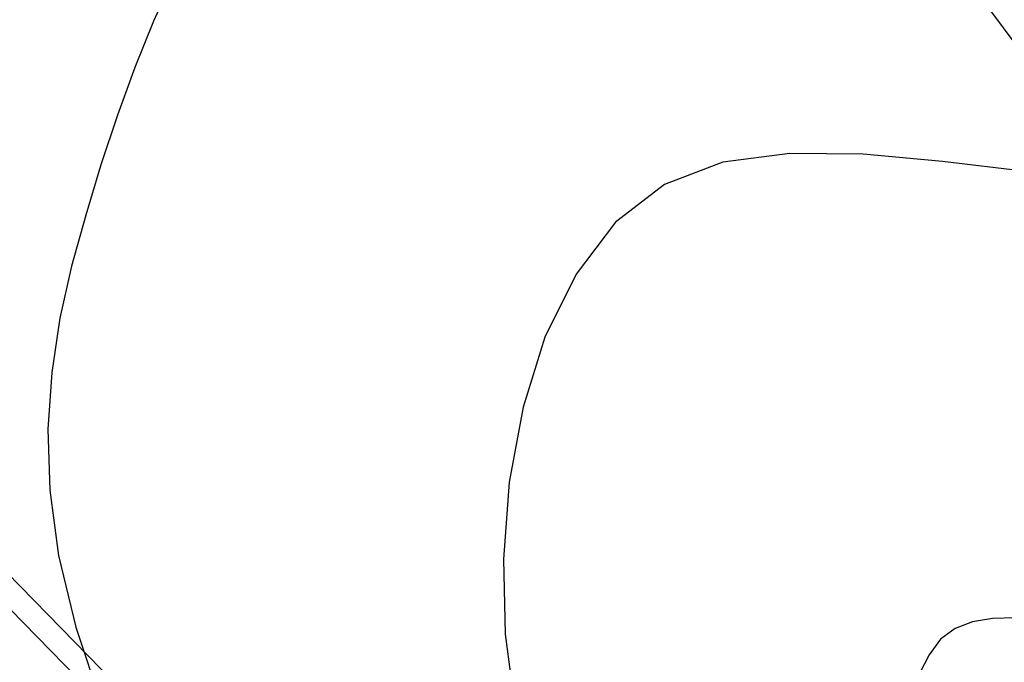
# Model space of a CAD drawing. Extents: x 10527 to 38813, y 13847 to 37526.
# Tile 131 of 256: x 35358 to 35375, y 36362 to 36373. Entities that reach past the tile are written whole.
import ezdxf

# ---------------------------------------------------------------- set-up
doc = ezdxf.new("R2010")
doc.units = 0
doc.header["$LTSCALE"] = 0.5
doc.header["$MEASUREMENT"] = 0
doc.linetypes.add('CONTI', pattern=[0])
doc.layers.add('(040) Ограда', color=7, linetype='Continuous')
doc.layers.add('GORIZDEFAULT', color=32, linetype='CONTI')
doc.layers.add('.', color=7, linetype='Continuous', lineweight=15)
doc.styles.get("Standard").update_dxf_attribs({"font": 'times.ttf'})
doc.linetypes.add('ОГРАДА_ГЛИН', pattern='A,4,["|",Standard,S=0.8,R=0,X=0,Y=-0.8],0.5,["|",Standard,S=0.8,R=0,X=0,Y=-0.8],3.5', length=8)

# ---------------------------------------------------------------- blocks, each defined once
blk = doc.blocks.new('gergrgrre')
at = {"layer": '(040) Ограда', "linetype": 'ОГРАДА_ГЛИН', "flags": 128}
blk.add_lwpolyline([(360140.403, 4200540.738), (360188.33, 4200491.65), (360223.715, 4200455.409), (360264.851, 4200409.871)], dxfattribs=at)
at = {"layer": '(040) Ограда', "flags": 128}
blk.add_lwpolyline([(360140.116, 4200540.458), (360188.044, 4200491.371), (360223.423, 4200455.135), (360264.554, 4200409.603)], dxfattribs=at)
at = {"linetype": 'Continuous', "elevation": 1.643}
blk.add_lwpolyline([(359968.105, 4200751.148), (360144.875, 4200568.598), (360208.905, 4200501.768), (360248.135, 4200449.088), (360280.365, 4200400.868), (360329.345, 4200345.008), (360410.625, 4200285.188), (360473.125, 4200218.998), (360491.256, 4200199.541)], dxfattribs=at)
at = {"layer": 'GORIZDEFAULT', "color": 32}
for points in [[(360207.38, 4200485.38, 546.5), (360207.04, 4200484.63, 546.5), (360206.72, 4200483.83, 546.5), (360206.42, 4200483, 546.5), (360206.13, 4200482.14, 546.5), (360205.87, 4200481.27, 546.5), (360205.62, 4200480.39, 546.5), (360205.42, 4200479.49, 546.5), (360205.28, 4200478.55, 546.5), (360205.21, 4200477.57, 546.5), (360205.25, 4200476.51, 546.5), (360205.4, 4200475.38, 546.5), (360205.7, 4200474.14, 546.5), (360206.14, 4200472.8, 546.5)], [(360222.15, 4200482.03, 547), (360220.7, 4200482.2, 547), (360219.33, 4200482.33, 547), (360218.06, 4200482.34, 547), (360216.9, 4200482.19, 547), (360215.89, 4200481.8, 547), (360215.04, 4200481.15, 547), (360214.36, 4200480.25, 547), (360213.82, 4200479.16, 547), (360213.44, 4200477.95, 547), (360213.2, 4200476.65, 547), (360213.1, 4200475.32, 547), (360213.13, 4200474.02, 547), (360213.29, 4200472.8, 547)], [(360222.15, 4200482.03, 547), (360220.7, 4200482.2, 547), (360219.33, 4200482.33, 547), (360218.06, 4200482.34, 547), (360216.9, 4200482.19, 547), (360215.89, 4200481.8, 547), (360215.04, 4200481.15, 547), (360214.36, 4200480.25, 547), (360213.82, 4200479.16, 547), (360213.44, 4200477.95, 547), (360213.2, 4200476.65, 547), (360213.1, 4200475.32, 547), (360213.13, 4200474.02, 547), (360213.29, 4200472.8, 547)], [(360222.15, 4200482.03, 547), (360220.7, 4200482.2, 547), (360219.33, 4200482.33, 547), (360218.06, 4200482.34, 547), (360216.9, 4200482.19, 547), (360215.89, 4200481.8, 547), (360215.04, 4200481.15, 547), (360214.36, 4200480.25, 547), (360213.82, 4200479.16, 547), (360213.44, 4200477.95, 547), (360213.2, 4200476.65, 547), (360213.1, 4200475.32, 547), (360213.13, 4200474.02, 547), (360213.29, 4200472.8, 547)], [(360221.98, 4200474.3, 547.5), (360221.57, 4200474.29, 547.5), (360221.22, 4200474.23, 547.5), (360220.92, 4200474.12, 547.5), (360220.67, 4200473.93, 547.5), (360220.47, 4200473.66, 547.5), (360220.31, 4200473.35, 547.5), (360220.19, 4200473, 547.5), (360220.12, 4200472.62, 547.5), (360220.08, 4200472.24, 547.5), (360220.09, 4200471.86, 547.5), (360220.14, 4200471.5, 547.5), (360220.22, 4200471.17, 547.5), (360220.32, 4200470.85, 547.5), (360220.46, 4200470.56, 547.5), (360220.62, 4200470.3, 547.5), (360220.79, 4200470.05, 547.5), (360220.98, 4200469.83, 547.5), (360221.17, 4200469.62, 547.5), (360221.38, 4200469.44, 547.5), (360221.6, 4200469.28, 547.5), (360221.84, 4200469.13, 547.5)]]:
    blk.add_polyline3d(points, dxfattribs=at)

msp = doc.modelspace()

# ---------------------------------------------------------------- hatches: boundary and pattern name
at = {"layer": '.', "ltscale": 0.149071}
h = msp.add_hatch(color=256, dxfattribs=at)
h.dxf.hatch_style = 1
h.set_gradient(color1=(255, 255, 255), tint=1)
h.paths.add_polyline_path([(35043.297, 36082.013), (36343.297, 36082.013), (36343.297, 37217.013), (35043.297, 37217.013)])
h.paths.add_polyline_path([(35058.297, 37202.013), (36328.297, 37202.013), (36328.297, 36097.013), (35058.297, 36097.013)], flags=16)

# ---------------------------------------------------------------- block references
at = {"linetype": 'Continuous'}
msp.add_blockref('gergrgrre', (-324846.944, -4164111.878), dxfattribs=at)

doc.saveas('drawing.dxf')
